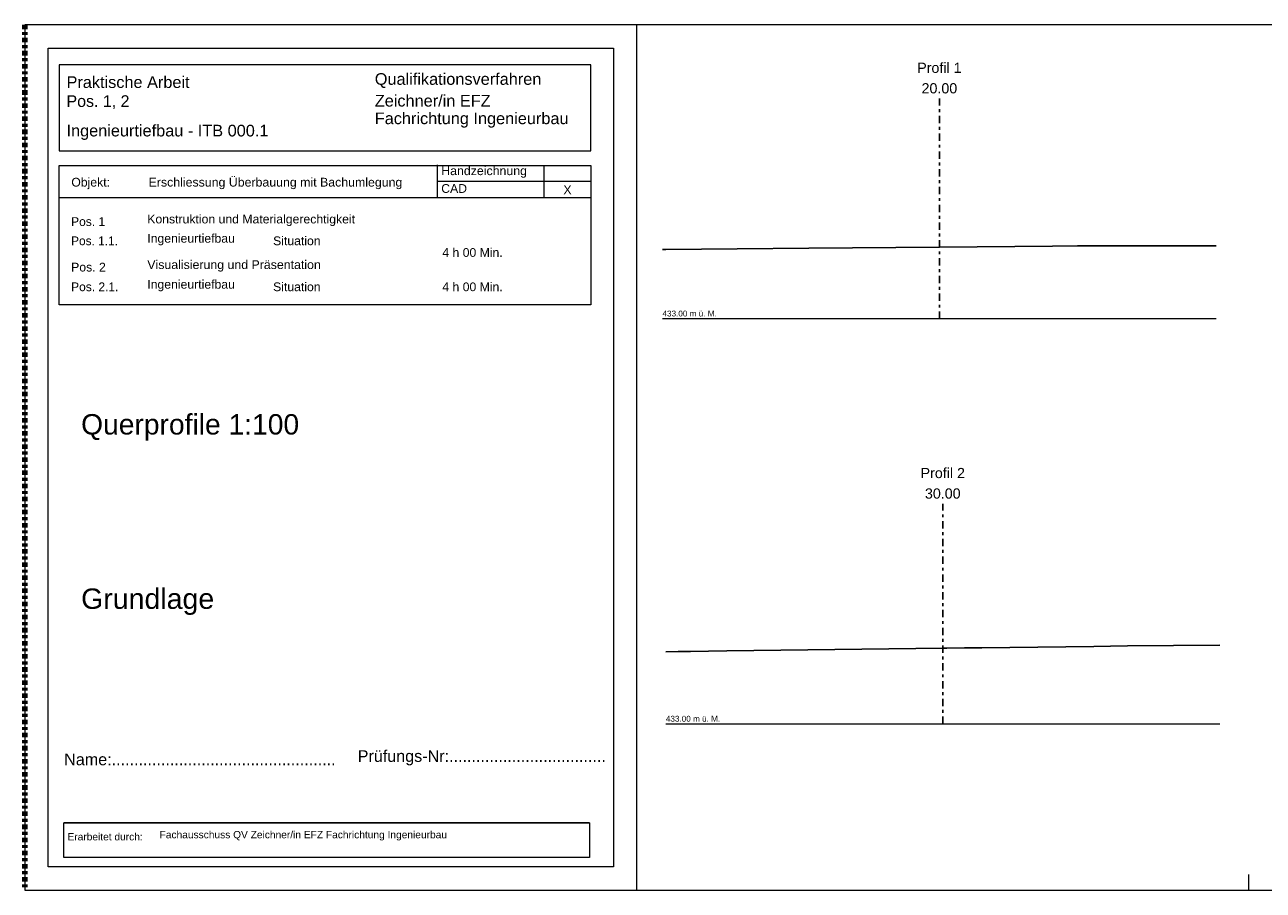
# Model space of a CAD drawing. Header units: metres. Extents: x 2651193.6 to 2651277.6, y 1218192.2 to 1218221.9.
# Tile 1 of 2: x 2651193.6 to 2651236.1, y 1218192.2 to 1218221.9. Entities that reach past the tile are written whole.
import ezdxf

# ---------------------------------------------------------------- set-up
doc = ezdxf.new("R2010")
doc.units = ezdxf.units.M
for name, pattern in [('AUSGEZOGEN', [0]), ('GETRENNT2_S10', [0.51, 0.25, -0.13, 0, -0.13]), ('PUNKT2_S9', [0.35, 0.15, -0.1, 0, -0.1])]:
    doc.linetypes.add(name, pattern=pattern)
doc.layers.add('XR$1$_65238', color=7, linetype='Continuous')
doc.layers.add('XR$1$_65365', color=7, linetype='Continuous')
for name, color, linetype, lineweight in [('XR$1$Belag_ Tragschicht', 1, 'AUSGEZOGEN', 35), ('XR$1$STANDARD_1', 7, 'AUSGEZOGEN', 13), ('XR$1$Strassenrand', 1, 'AUSGEZOGEN', 50)]:
    doc.layers.add(name, color=color, linetype=linetype, lineweight=lineweight)
doc.styles.add('ARIAL', font='arial.ttf')

# ---------------------------------------------------------------- blocks, each defined once
blk = doc.blocks.new('COMPLEXOBJECT_0')
at = {"layer": 'XR$1$_65238', "color": 250, "linetype": 'AUSGEZOGEN', "lineweight": 25, "transparency": 33554687}
for points in [[(2651224.951, 1218214.238), (2651220.469, 1218214.201), (2651218.016, 1218214.177), (2651215.563, 1218214.152), (2651215.507, 1218214.151), (2651215.451, 1218214.151)], [(2651224.951, 1218214.238), (2651228.829, 1218214.27), (2651229.685, 1218214.275), (2651230.54, 1218214.28), (2651232.496, 1218214.28), (2651234.451, 1218214.28)]]:
    blk.add_lwpolyline(points, dxfattribs=at)
blk = doc.blocks.new('COMPLEXOBJECT_1')
at = {"layer": 'XR$1$_65238', "color": 250, "linetype": 'AUSGEZOGEN', "lineweight": 25, "transparency": 33554687}
for points in [[(2651225.067, 1218200.47), (2651217.659, 1218200.382), (2651217.033, 1218200.373), (2651216.408, 1218200.364), (2651215.987, 1218200.358), (2651215.567, 1218200.351)], [(2651225.067, 1218200.47), (2651225.209, 1218200.472), (2651225.809, 1218200.48), (2651226.408, 1218200.488), (2651228.326, 1218200.511), (2651230.244, 1218200.534), (2651230.826, 1218200.542), (2651231.408, 1218200.55), (2651232.988, 1218200.565), (2651234.567, 1218200.581)]]:
    blk.add_lwpolyline(points, dxfattribs=at)

msp = doc.modelspace()

# ---------------------------------------------------------------- linework, layer by layer
at = {"layer": 'XR$1$_65238', "color": 1, "linetype": 'GETRENNT2_S10', "lineweight": 25, "transparency": 33554687}
for p, q in [((2651224.951, 1218211.78), (2651224.951, 1218219.33)), ((2651225.067, 1218197.874), (2651225.067, 1218205.424))]:
    msp.add_line(p, q, dxfattribs=at)
at = {"layer": 'XR$1$_65238', "color": 7, "linetype": 'AUSGEZOGEN', "lineweight": 13, "transparency": 33554687}
for p, q in [((2651215.451, 1218211.78), (2651215.451, 1218211.78)), ((2651234.451, 1218211.78), (2651234.451, 1218211.78)), ((2651215.567, 1218197.874), (2651215.567, 1218197.874)), ((2651234.567, 1218197.874), (2651234.567, 1218197.874))]:
    msp.add_line(p, q, dxfattribs=at)
at = {"layer": 'XR$1$_65365', "color": 7, "linetype": 'AUSGEZOGEN', "lineweight": 13, "transparency": 33554687}
for p, q in [((2651214.572, 1218221.866), (2651193.572, 1218221.866)), ((2651193.572, 1218221.866), (2651193.572, 1218192.166)), ((2651214.572, 1218192.166), (2651214.572, 1218221.866)), ((2651193.572, 1218192.166), (2651214.572, 1218192.166))]:
    msp.add_line(p, q, dxfattribs=at)
at = {"layer": 'XR$1$_65365', "color": 7, "linetype": 'AUSGEZOGEN', "lineweight": 18, "transparency": 33554687}
for p, q in [((2651214.572, 1218221.866), (2651193.572, 1218221.866)), ((2651193.572, 1218221.866), (2651193.572, 1218192.166)), ((2651214.572, 1218192.166), (2651214.572, 1218221.866)), ((2651194.372, 1218221.066), (2651213.771, 1218221.066)), ((2651194.372, 1218192.966), (2651194.372, 1218221.066)), ((2651213.771, 1218221.066), (2651213.771, 1218192.966)), ((2651212.995, 1218220.491), (2651194.752, 1218220.491)), ((2651194.752, 1218220.491), (2651194.752, 1218217.539)), ((2651212.995, 1218217.539), (2651212.995, 1218220.491)), ((2651194.752, 1218217.539), (2651212.995, 1218217.539)), ((2651194.752, 1218217.039), (2651212.995, 1218217.039)), ((2651194.752, 1218212.256), (2651194.752, 1218217.039)), ((2651207.725, 1218217.055), (2651207.725, 1218215.935)), ((2651211.375, 1218217.039), (2651211.375, 1218215.935)), ((2651212.995, 1218217.039), (2651212.995, 1218212.256)), ((2651207.725, 1218216.5), (2651212.995, 1218216.5)), ((2651194.752, 1218215.935), (2651212.995, 1218215.935)), ((2651212.995, 1218212.256), (2651194.752, 1218212.256)), ((2651212.951, 1218194.481), (2651194.907, 1218194.481)), ((2651194.907, 1218194.481), (2651212.951, 1218194.481)), ((2651194.907, 1218193.284), (2651194.907, 1218194.481)), ((2651212.951, 1218194.481), (2651212.951, 1218193.284)), ((2651212.951, 1218193.284), (2651194.907, 1218193.284)), ((2651213.771, 1218192.966), (2651194.372, 1218192.966)), ((2651193.572, 1218192.166), (2651214.572, 1218192.166))]:
    msp.add_line(p, q, dxfattribs=at)
at = {"layer": 'XR$1$Belag_ Tragschicht', "color": 7, "lineweight": 18, "transparency": 33554687}
for p, q in [((2651215.451, 1218211.78), (2651234.451, 1218211.78)), ((2651215.567, 1218197.874), (2651234.567, 1218197.874))]:
    msp.add_line(p, q, dxfattribs=at)
at = {"layer": 'XR$1$Strassenrand', "color": 132, "linetype": 'PUNKT2_S9', "lineweight": 100, "transparency": 33554687}
msp.add_line((2651193.572, 1218221.866), (2651193.572, 1218192.166), dxfattribs=at)
at = {"layer": 'XR$1$Strassenrand', "color": 7, "linetype": 'AUSGEZOGEN', "lineweight": 13, "transparency": 33554687}
for p, q in [((2651277.572, 1218221.866), (2651193.572, 1218221.866)), ((2651235.572, 1218192.166), (2651235.572, 1218192.706)), ((2651193.572, 1218192.166), (2651277.572, 1218192.166))]:
    msp.add_line(p, q, dxfattribs=at)

# ---------------------------------------------------------------- block references
at = {"layer": 'XR$1$_65238', "color": 250, "linetype": 'AUSGEZOGEN', "lineweight": 25, "transparency": 33554687}
for name in ['COMPLEXOBJECT_0', 'COMPLEXOBJECT_1']:
    msp.add_blockref(name, (0, 0), dxfattribs=at)

# ---------------------------------------------------------------- texts
at = {"layer": 'XR$1$_65365', "color": 7, "linetype": 'AUSGEZOGEN', "lineweight": -3, "transparency": 33554687, "attachment_point": 7, "style": 'ARIAL'}
for s, insert, char_height, width in [('\\W1.00;Praktische Arbeit', (2651195.004, 1218219.692), 0.4, 4.44049), ('\\W1.00;Qualifikationsverfahren', (2651205.58, 1218219.695), 0.4, 5.94756), ('\\W0.98;Pos. 1, 2', (2651195.004, 1218218.972), 0.4, 2.40351), ('\\W1.00;Zeichner/in EFZ', (2651205.58, 1218219.054), 0.4, 4.18696), ('\\W1.00;Fachrichtung Ingenieurbau', (2651205.58, 1218218.334), 0.4, 6.88765), ('\\W1.00;Ingenieurtiefbau - ITB 000.1', (2651195.004, 1218217.913), 0.4, 7.15303), ('\\W1.01;Erschliessung Überbauung mit Bachumlegung', (2651197.82, 1218216.223), 0.3, 8.8208), ('\\W1.01;Handzeichnung', (2651207.86, 1218216.616), 0.3, 3.08592), ('\\W1.00;Objekt:', (2651195.168, 1218216.223), 0.3, 1.47975), ('\\W1.00;CAD', (2651207.86, 1218216.093), 0.3, 1.04011), ('\\W0.99;X', (2651212.053, 1218216.051), 0.3, 0.42787), ('\\W1.00;Konstruktion und Materialgerechtigkeit', (2651197.775, 1218214.958), 0.3, 7.31567), ('\\W0.98;Pos. 1', (2651195.163, 1218214.958), 0.3, 1.33685), ('\\W0.97;Pos. 1.1.', (2651195.163, 1218214.297), 0.3, 1.80065), ('\\W1.00;Ingenieurtiefbau', (2651197.775, 1218214.297), 0.3, 3.17573), ('\\W1.00;Situation', (2651202.091, 1218214.297), 0.3, 1.79042), ('\\W1.01;Visualisierung und Präsentation', (2651197.775, 1218213.394), 0.3, 6.08079), ('\\A1;{\\fArial|i0|b0;\\H0.300000;\\W1.000000;\\C7;4 h 00 Min.}\\P', (2651207.897, 1218213.897), 0.3, 2.23015), ('\\W1.00;Pos. 2', (2651195.163, 1218213.394), 0.3, 1.33967), ('\\W0.98;Pos. 2.1.', (2651195.163, 1218212.719), 0.3, 1.80263), ('\\W1.00;Ingenieurtiefbau', (2651197.775, 1218212.719), 0.3, 3.17573), ('\\W1.00;Situation', (2651202.091, 1218212.719), 0.3, 1.79042), ('\\A1;{\\fArial|i0|b0;\\H0.300000;\\W1.000000;\\C7;4 h 00 Min.}\\P', (2651207.897, 1218212.719), 0.3, 2.23015), ('\\W0.99;Querprofile 1:100', (2651195.505, 1218207.593), 0.7, 7.94141), ('\\W1.00;Grundlage', (2651195.505, 1218201.61), 0.7, 4.94815), ('\\W1.00;Erarbeitet durch:', (2651195.037, 1218193.873), 0.25, 2.71696), ('\\W1.00;Fachausschuss QV Zeichner/in EFZ Fachrichtung Ingenieurbau', (2651198.197, 1218193.873), 0.25, 10.02544)]:
    msp.add_mtext(s, dxfattribs=dict(at, insert=insert, char_height=char_height, width=width))
at = {"layer": 'XR$1$_65365', "color": 7, "linetype": 'AUSGEZOGEN', "lineweight": -3, "transparency": 33554687, "char_height": 0.4, "attachment_point": 7, "rotation": 360, "style": 'ARIAL'}
for s, insert, width in [('\\W0.99;Name:..................................................', (2651194.923, 1218196.45), 9.51799), ('\\W0.99;Prüfungs-Nr:...................................', (2651204.994, 1218196.45), 8.74526)]:
    msp.add_mtext(s, dxfattribs=dict(at, insert=insert, width=width))
at = {"layer": 'XR$1$Belag_ Tragschicht', "color": 7, "lineweight": 18, "transparency": 33554687, "char_height": 0.2, "width": 1.96667, "attachment_point": 7, "style": 'ARIAL'}
for insert in [(2651215.451, 1218211.853), (2651215.567, 1218197.948)]:
    msp.add_mtext('\\W1.00;433.00 m ü. M.', dxfattribs=dict(at, insert=insert))
at = {"layer": 'XR$1$STANDARD_1', "color": 7, "linetype": 'AUSGEZOGEN', "lineweight": 18, "transparency": 33554687, "char_height": 0.35, "attachment_point": 2, "line_spacing_factor": 1.204819, "style": 'ARIAL'}
for s, insert, width in [('\\A1;{\\fArial|i0|b0;\\H0.350000;\\W1.000000;\\C7;Profil 1}\\P{\\fArial|i0|b0;\\H0.350000;\\W1.000000;\\C7;20.00}\\P', (2651224.951, 1218220.564), 1.70047), ('\\A1;{\\fArial|i0|b0;\\H0.350000;\\W1.000000;\\C7;Profil 2}\\P{\\fArial|i0|b0;\\H0.350000;\\W1.000000;\\C7;30.00}\\P', (2651225.067, 1218206.658), 1.89015)]:
    msp.add_mtext(s, dxfattribs=dict(at, insert=insert, width=width))

doc.saveas('drawing.dxf')
